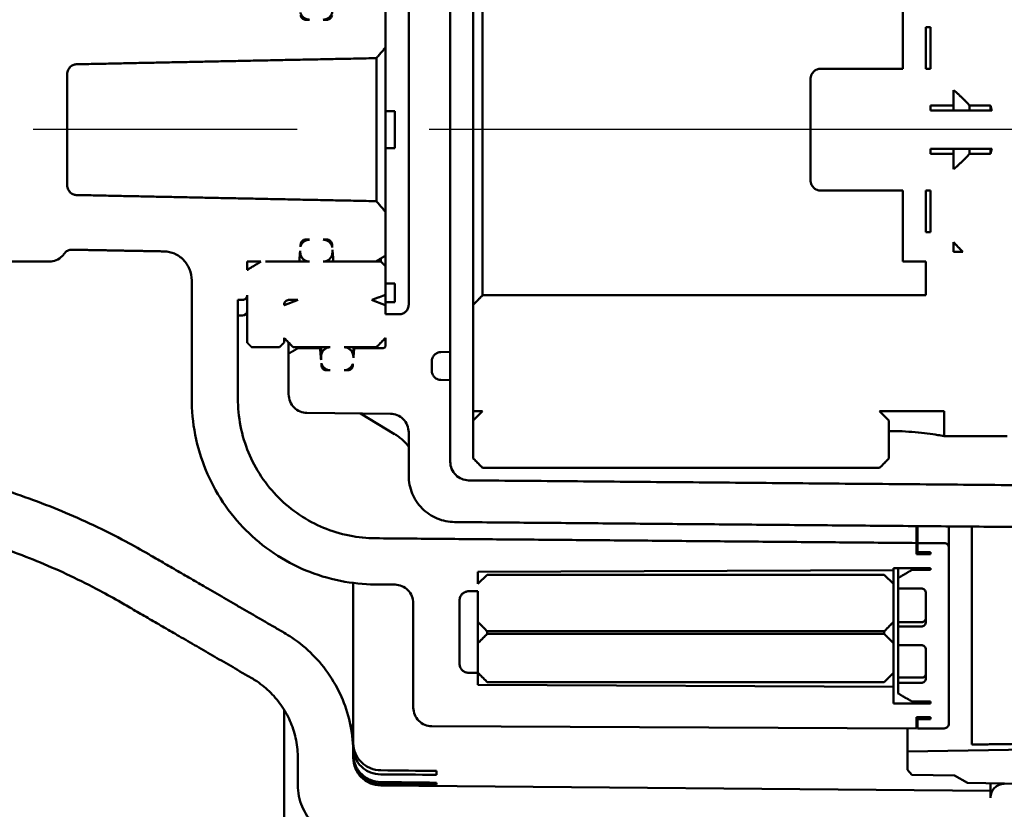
# Model space of a CAD drawing. Header units: inches. Extents: x 0 to 234, y 0 to 165.
# Tile 68 of 85: x 157.4 to 161.59, y 69.59 to 72.96. Entities that reach past the tile are written whole.
import ezdxf

# ---------------------------------------------------------------- set-up
doc = ezdxf.new("R2010")
doc.units = ezdxf.units.IN
doc.header["$LTSCALE"] = 10
doc.header["$MEASUREMENT"] = 0
doc.linetypes.add('CHAIN', pattern=[0.3543, 0.2362, -0.0295, 0.0591, -0.0295])
doc.layers.add('Centerline (ANSI)', color=7, linetype='Continuous', lineweight=25)
doc.layers.add('Visible (ANSI)', color=7, linetype='Continuous', lineweight=50)

msp = doc.modelspace()

# ---------------------------------------------------------------- linework, layer by layer
at = {"layer": 'Centerline (ANSI)', "linetype": 'CHAIN', "ltscale": 1.905165}
msp.add_line((170.3909, 72.4865), (142.5861, 72.4865), dxfattribs=at)
at = {"layer": 'Visible (ANSI)'}
for p, q in [((159.2315, 71.5387), (159.2315, 73.4343)), ((159.0543, 73.233), (159.0543, 71.74)), ((159.3299, 71.74), (159.3299, 73.233)), ((159.3693, 71.7805), (159.3693, 73.1925)), ((161.1606, 73.0492), (161.1606, 72.7455)), ((158.9559, 72.8371), (158.9559, 73.0232)), ((158.6309, 72.9554), (158.6135, 72.9554)), ((158.7078, 72.9554), (158.69, 72.9554)), ((161.2591, 72.7455), (161.2591, 72.9236)), ((161.2591, 72.9236), (161.2787, 72.9236)), ((161.2787, 72.9236), (161.2787, 72.7455)), ((158.9559, 72.1359), (158.9559, 72.8371)), ((158.9165, 72.7914), (158.9165, 72.1816)), ((157.5976, 72.256), (157.5976, 72.717)), ((161.1606, 72.7455), (160.8063, 72.7455)), ((161.2787, 72.7455), (161.2591, 72.7455)), ((160.7669, 72.6959), (160.7669, 72.2771)), ((161.3772, 72.5896), (161.3772, 72.6552)), ((161.2787, 72.5681), (161.2787, 72.5896)), ((161.2787, 72.5896), (161.3772, 72.5896)), ((161.3772, 72.5896), (161.3772, 72.5681)), ((161.4454, 72.5896), (161.5346, 72.5896)), ((161.4454, 72.5896), (161.4454, 72.5681)), ((161.5346, 72.5681), (161.5346, 72.5896)), ((158.9559, 72.5652), (158.9953, 72.5652)), ((158.9953, 72.5652), (158.9953, 72.4077)), ((161.5403, 72.5681), (161.2787, 72.5681)), ((158.9953, 72.4077), (158.9559, 72.4077)), ((161.2787, 72.3834), (161.2787, 72.4049)), ((161.2787, 72.4049), (161.5403, 72.4049)), ((161.3772, 72.3834), (161.2787, 72.3834)), ((161.3772, 72.4049), (161.3772, 72.3834)), ((161.3772, 72.3178), (161.3772, 72.3834)), ((161.4454, 72.4049), (161.4454, 72.3834)), ((161.5346, 72.3834), (161.4454, 72.3834)), ((161.5346, 72.3834), (161.5346, 72.4049)), ((160.8063, 72.2274), (161.1606, 72.2274)), ((161.1606, 72.2274), (161.1606, 71.9238)), ((161.2591, 72.0493), (161.2591, 72.2274)), ((161.2591, 72.2274), (161.2787, 72.2274)), ((161.2787, 72.2274), (161.2787, 72.0493)), ((158.9559, 71.9497), (158.9559, 72.1359)), ((161.2787, 72.0493), (161.2591, 72.0493)), ((158.6135, 72.0176), (158.6309, 72.0176)), ((158.69, 72.0176), (158.7078, 72.0176)), ((161.3772, 71.9652), (161.3772, 72.007)), ((158.5915, 71.9698), (158.5915, 71.9652)), ((158.7293, 71.9652), (158.7293, 71.9745)), ((161.4165, 71.9652), (161.3772, 71.9652)), ((155.8457, 71.9238), (157.5221, 71.9238)), ((158.3654, 71.9238), (158.4244, 71.9238)), ((158.3654, 71.8881), (158.3654, 71.9238)), ((158.4441, 71.9238), (158.5878, 71.9244)), ((158.6309, 71.9238), (158.4441, 71.9238)), ((158.9362, 71.9238), (158.69, 71.9238)), ((158.7334, 71.925), (158.9165, 71.9258)), ((158.9362, 71.9378), (158.9362, 71.9238)), ((158.9559, 71.9031), (158.9559, 71.9497)), ((161.1606, 71.9238), (161.2591, 71.9238)), ((161.2591, 71.9238), (161.2591, 71.7805)), ((158.9559, 71.7824), (158.9559, 71.9031)), ((158.1291, 71.8437), (158.1291, 71.3404)), ((158.9559, 71.8302), (158.9953, 71.8302)), ((158.9953, 71.8302), (158.9953, 71.7515)), ((158.326, 71.3394), (158.326, 71.7602)), ((158.326, 71.7602), (158.3457, 71.7602)), ((158.3654, 71.7805), (158.3654, 71.5788)), ((158.5425, 71.7602), (158.5819, 71.7602)), ((158.9559, 71.7381), (158.9559, 71.7824)), ((158.9953, 71.7515), (158.9559, 71.7515)), ((161.2591, 71.7805), (159.3693, 71.7805)), ((158.5228, 71.7381), (158.5228, 71.74)), ((158.9559, 71.6995), (158.9559, 71.7381)), ((159.3299, 71.74), (159.3299, 71.2857)), ((158.326, 71.6935), (158.3457, 71.6935)), ((159.015, 71.6995), (158.9559, 71.6995)), ((158.5228, 71.5788), (158.5228, 71.5989)), ((158.5425, 71.5316), (158.5425, 71.5788)), ((158.9559, 71.5989), (158.9559, 71.5668)), ((158.385, 71.5587), (158.5031, 71.5587)), ((158.5622, 71.5587), (158.72, 71.5587)), ((158.5819, 71.5547), (158.5819, 71.5587)), ((158.6764, 71.5547), (158.5819, 71.5547)), ((158.6764, 71.5547), (158.6764, 71.5587)), ((158.6807, 71.5587), (158.6807, 71.5187)), ((158.7791, 71.5587), (158.9165, 71.5587)), ((158.8185, 71.5187), (158.8185, 71.5587)), ((158.822, 71.5547), (158.822, 71.5587)), ((158.9441, 71.5547), (158.822, 71.5547)), ((159.1914, 71.538), (159.2315, 71.5387)), ((159.2315, 71.4187), (159.2315, 71.5387)), ((158.5425, 71.5316), (158.5425, 71.3582)), ((158.6807, 71.5187), (158.6807, 71.5047)), ((158.8185, 71.5132), (158.8185, 71.5187)), ((159.1528, 71.4594), (159.1528, 71.498)), ((158.72, 71.4607), (158.7025, 71.4607)), ((158.7959, 71.4607), (158.7791, 71.4607)), ((159.2315, 71.4187), (159.1914, 71.4194)), ((159.2315, 71.0705), (159.2315, 71.4187)), ((159.3299, 71.2857), (159.3693, 71.2857)), ((159.3693, 71.2857), (159.3299, 71.2463)), ((159.3299, 71.2463), (159.3299, 71.2857)), ((161.1016, 71.2463), (161.0622, 71.2857)), ((161.0622, 71.2857), (161.3368, 71.2857)), ((161.3368, 71.2857), (161.3368, 71.1798)), ((158.6206, 71.2785), (158.9763, 71.2754)), ((158.8491, 71.2765), (158.9945, 71.1883)), ((159.3299, 71.2463), (159.3299, 71.0844)), ((161.1016, 71.0844), (161.1016, 71.2463)), ((159.0543, 71.1959), (159.0543, 71.0115)), ((161.3368, 71.1798), (161.6055, 71.1798)), ((159.3693, 71.0444), (161.0622, 71.0444)), ((161.2197, 70.7239), (161.2197, 70.7961)), ((161.2236, 70.7239), (161.2236, 70.796)), ((161.3575, 70.7041), (161.3575, 70.7948)), ((161.4559, 70.794), (161.4559, 70.7641)), ((161.4559, 69.8645), (161.4559, 70.7641)), ((161.2197, 70.6764), (161.2197, 70.7239)), ((161.3378, 70.7239), (161.2236, 70.7239)), ((161.2236, 70.7239), (161.2236, 70.6843)), ((161.3575, 69.9534), (161.3575, 70.7041)), ((161.2787, 70.6764), (161.2197, 70.6764)), ((161.2236, 70.6843), (161.2787, 70.6843)), ((161.2787, 70.6843), (161.2787, 70.6764)), ((159.3496, 70.6008), (161.1213, 70.6085)), ((161.1213, 70.6085), (161.1213, 70.6171)), ((161.1213, 70.6171), (161.2787, 70.6171)), ((161.1213, 70.6085), (161.1213, 70.5495)), ((161.1409, 70.5749), (161.1409, 70.6171)), ((161.2, 70.6092), (161.2, 70.6171)), ((161.2787, 70.6092), (161.2, 70.6092)), ((161.2787, 70.6171), (161.2787, 70.6092)), ((159.3496, 70.5495), (159.3496, 70.6008)), ((159.389, 70.5888), (159.3496, 70.5495)), ((161.0819, 70.5888), (159.389, 70.5888)), ((161.1213, 70.5495), (161.0819, 70.5888)), ((161.1409, 70.5749), (161.1409, 70.5301)), ((158.8181, 69.8907), (158.8181, 70.5535)), ((158.9097, 70.5474), (158.996, 70.5466)), ((161.1213, 70.3875), (161.1213, 70.5495)), ((161.1409, 70.5301), (161.2394, 70.5301)), ((161.1409, 70.3863), (161.1409, 70.5301)), ((159.3101, 70.5182), (159.3496, 70.5184)), ((159.3496, 70.5184), (159.3496, 70.3875)), ((161.2591, 70.5103), (161.2591, 70.3878)), ((159.074, 70.4675), (159.074, 70.0217)), ((159.2709, 70.2101), (159.2709, 70.4787)), ((159.3496, 70.3875), (159.3496, 70.2969)), ((161.1213, 70.2969), (161.1213, 70.3875)), ((161.1409, 70.3681), (161.1409, 70.3863)), ((161.2394, 70.3863), (161.1409, 70.3863)), ((161.2394, 70.3681), (161.1409, 70.3681)), ((161.1409, 70.3681), (161.1409, 70.289)), ((159.389, 70.3476), (161.0819, 70.3476)), ((159.389, 70.3365), (159.389, 70.3476)), ((161.0819, 70.3365), (159.389, 70.3365)), ((161.0819, 70.3476), (161.0819, 70.3365)), ((159.3496, 70.2969), (159.3496, 70.1706)), ((161.1213, 70.1706), (161.1213, 70.2969)), ((161.1409, 70.289), (161.2394, 70.289)), ((161.1409, 70.1498), (161.1409, 70.289)), ((161.2591, 70.2693), (161.2591, 70.1469)), ((159.3496, 70.1706), (159.3102, 70.1706)), ((159.3496, 70.1191), (159.3496, 70.1706)), ((161.1213, 70.1113), (161.1213, 70.1706)), ((161.1409, 70.1271), (161.1409, 70.1498)), ((161.2394, 70.1498), (161.1409, 70.1498)), ((161.1213, 70.1113), (159.3496, 70.1191)), ((159.389, 70.1311), (161.0819, 70.1311)), ((161.1213, 70.0403), (161.1213, 70.1113)), ((161.2394, 70.1271), (161.1409, 70.1271)), ((161.1409, 70.1271), (161.1409, 70.0824)), ((161.2787, 70.0403), (161.1213, 70.0403)), ((161.2, 70.0482), (161.2787, 70.0482)), ((161.2787, 70.0482), (161.2787, 70.0403)), ((158.5228, 70.0138), (158.5228, 66.3977)), ((161.2197, 69.9337), (161.2197, 69.9811)), ((161.2197, 69.9811), (161.2787, 69.9811)), ((161.2236, 69.9732), (161.2236, 69.9811)), ((161.2787, 69.9811), (161.2787, 69.9732)), ((158.8149, 69.9319), (158.8149, 69.9506)), ((159.1524, 69.9427), (161.2197, 69.9337)), ((161.2787, 69.9732), (161.2236, 69.9732)), ((161.2236, 69.9732), (161.2236, 69.9337)), ((158.8149, 69.8939), (158.8149, 69.9034)), ((161.1803, 69.835), (161.1803, 69.9339)), ((161.2236, 69.9337), (161.3378, 69.9337)), ((158.8181, 69.8907), (158.8181, 69.8719)), ((158.8181, 69.8424), (158.8181, 69.8719)), ((158.8181, 69.8424), (158.8181, 69.833)), ((158.8181, 69.8287), (158.8181, 69.833)), ((158.8181, 69.8085), (158.8181, 69.8287)), ((161.8503, 69.8468), (161.1803, 69.835)), ((161.1803, 69.835), (161.1803, 69.7561)), ((158.5819, 69.8059), (158.5819, 69.6911)), ((159.1724, 69.7519), (159.1724, 69.7357)), ((161.1803, 69.7561), (161.2, 69.7361)), ((161.2, 69.7361), (161.3819, 69.7329)), ((161.3819, 69.7329), (161.4362, 69.7014)), ((161.5346, 69.6674), (158.9352, 69.6901)), ((159.1724, 69.702), (159.1724, 69.6939)), ((161.4362, 69.7014), (161.6728, 69.6973)), ((161.5346, 69.6997), (161.5346, 69.6674)), ((161.5346, 69.6378), (161.5346, 69.6674))]:
    msp.add_line(p, q, dxfattribs=at)
msp.add_arc((158.3457, 71.7132), 0.0197, 270, 0, dxfattribs=at)
for centre, major_axis, ratio, start_param, end_param in [((159.0633, 71.1844), (-0.0278, -0.0279), 0.222965, 6.28152, 6.281569), ((158.2275, 69.8928), (0.5886, -0.0491), 0.978002, 0.081401, 0.185381), ((158.2275, 69.8698), (0.5886, 0.0491), 0.977999, 6.20179, 6.30577), ((158.2275, 69.8434), (0.5827, -0.0967), 0.994373, 0.163516, 0.267496), ((158.2275, 69.8319), (0.5827, 0.0967), 0.994372, 6.119689, 6.223669), ((269.2317, 72.0952), (215.6773, -0.7829), 0.014786, 4.175634, 4.176914), ((269.2317, 72.8778), (215.6773, 0.7829), 0.014786, 4.175527, 4.176806), ((269.2317, 72.2897), (215.6773, -0.3936), 0.015034, 4.175608, 4.176887), ((269.2317, 72.6832), (215.6773, 0.3936), 0.015034, 4.175553, 4.176833)]:
    msp.add_ellipse(centre, major_axis=major_axis, ratio=ratio, start_param=start_param, end_param=end_param, dxfattribs=at)
for points, knots in [([(158.5929, 72.9863), (158.5934, 72.9845), (158.594, 72.9826), (158.5966, 72.9762), (158.5999, 72.9711), (158.6068, 72.9638), (158.6117, 72.9604), (158.6206, 72.9566), (158.6261, 72.9554), (158.6309, 72.9554)], [0.1787141, 0.1787141, 0.1787141, 0.1787141, 0.1923147, 0.1923147, 0.2313332, 0.2313332, 0.2688834, 0.2688834, 0.3051421, 0.3051421, 0.3051421, 0.3051421]), ([(158.6135, 72.9554), (158.6111, 72.9554), (158.6083, 72.956), (158.6039, 72.9579), (158.6015, 72.9596), (158.598, 72.9632), (158.5963, 72.9658), (158.5946, 72.9701), (158.5941, 72.9724), (158.5939, 72.9746)], [-0.15293421, -0.15293421, -0.15293421, -0.15293421, -0.13481388, -0.13481388, -0.11604705, -0.11604705, -0.0965114, -0.0965114, -0.08087155, -0.08087155, -0.08087155, -0.08087155]), ([(158.69, 72.9554), (158.6947, 72.9554), (158.7003, 72.9566), (158.7092, 72.9604), (158.714, 72.9638), (158.721, 72.9711), (158.7243, 72.9762), (158.7272, 72.9834), (158.728, 72.9862), (158.7286, 72.9891)], [0.3051421, 0.3051421, 0.3051421, 0.3051421, 0.3414008, 0.3414008, 0.3789511, 0.3789511, 0.4179696, 0.4179696, 0.4381349, 0.4381349, 0.4381349, 0.4381349]), ([(158.7274, 72.9746), (158.7272, 72.9724), (158.7266, 72.9701), (158.7249, 72.9658), (158.7233, 72.9632), (158.7198, 72.9596), (158.7174, 72.9579), (158.7129, 72.956), (158.7101, 72.9554), (158.7078, 72.9554)], [0.08087155, 0.08087155, 0.08087155, 0.08087155, 0.0965114, 0.0965114, 0.11604705, 0.11604705, 0.13481388, 0.13481388, 0.15293421, 0.15293421, 0.15293421, 0.15293421]), ([(157.5976, 72.717), (157.5976, 72.7235), (157.5989, 72.7312), (157.6031, 72.7426), (157.6065, 72.7485), (157.6136, 72.7564), (157.6184, 72.76), (157.6269, 72.7639), (157.6319, 72.7651), (157.6363, 72.7652)], [0.5112614, 0.5112614, 0.5112614, 0.5112614, 0.560764, 0.560764, 0.6038702, 0.6038702, 0.6419356, 0.6419356, 0.6749857, 0.6749857, 0.6749857, 0.6749857]), ([(160.8063, 72.7455), (160.8018, 72.7455), (160.7965, 72.7443), (160.7878, 72.7403), (160.7831, 72.7367), (160.7759, 72.7286), (160.7725, 72.7226), (160.7682, 72.7108), (160.7669, 72.7027), (160.7669, 72.6959)], [0, 0, 0, 0, 0.0344687, 0.0344687, 0.0726443, 0.0726443, 0.1166461, 0.1166461, 0.1683971, 0.1683971, 0.1683971, 0.1683971]), ([(157.6363, 72.2078), (157.6319, 72.2079), (157.6269, 72.2091), (157.6184, 72.2129), (157.6136, 72.2166), (157.6065, 72.2245), (157.6031, 72.2304), (157.5989, 72.2418), (157.5976, 72.2495), (157.5976, 72.256)], [0.001731, 0.001731, 0.001731, 0.001731, 0.0347811, 0.0347811, 0.0728465, 0.0728465, 0.1159527, 0.1159527, 0.1654553, 0.1654553, 0.1654553, 0.1654553]), ([(160.7669, 72.2771), (160.7669, 72.2703), (160.7682, 72.2622), (160.7725, 72.2504), (160.7759, 72.2444), (160.7831, 72.2363), (160.7878, 72.2326), (160.7965, 72.2286), (160.8018, 72.2274), (160.8063, 72.2274)], [-0.1683971, -0.1683971, -0.1683971, -0.1683971, -0.1166461, -0.1166461, -0.0726443, -0.0726443, -0.0344687, -0.0344687, 0, 0, 0, 0]), ([(158.6309, 72.0176), (158.6261, 72.0176), (158.6206, 72.0164), (158.6117, 72.0126), (158.6068, 72.0092), (158.5999, 72.0019), (158.5966, 71.9967), (158.594, 71.9903), (158.5934, 71.9885), (158.5929, 71.9866)], [0.3051421, 0.3051421, 0.3051421, 0.3051421, 0.3414008, 0.3414008, 0.3789511, 0.3789511, 0.4179696, 0.4179696, 0.4315701, 0.4315701, 0.4315701, 0.4315701]), ([(158.5939, 71.9984), (158.5941, 72.0006), (158.5946, 72.0029), (158.5963, 72.0071), (158.598, 72.0097), (158.6015, 72.0134), (158.6039, 72.0151), (158.6083, 72.017), (158.6111, 72.0176), (158.6135, 72.0176)], [0.08087155, 0.08087155, 0.08087155, 0.08087155, 0.0965114, 0.0965114, 0.11604705, 0.11604705, 0.13481388, 0.13481388, 0.15293421, 0.15293421, 0.15293421, 0.15293421]), ([(158.7286, 71.9839), (158.728, 71.9867), (158.7272, 71.9895), (158.7243, 71.9967), (158.721, 72.0019), (158.714, 72.0092), (158.7092, 72.0126), (158.7003, 72.0164), (158.6947, 72.0176), (158.69, 72.0176)], [0.1721494, 0.1721494, 0.1721494, 0.1721494, 0.1923147, 0.1923147, 0.2313332, 0.2313332, 0.2688834, 0.2688834, 0.3051421, 0.3051421, 0.3051421, 0.3051421]), ([(158.7078, 72.0176), (158.7101, 72.0176), (158.7129, 72.017), (158.7174, 72.0151), (158.7198, 72.0134), (158.7233, 72.0097), (158.7249, 72.0071), (158.7266, 72.0029), (158.7272, 72.0006), (158.7274, 71.9984)], [-0.15293421, -0.15293421, -0.15293421, -0.15293421, -0.13481388, -0.13481388, -0.11604705, -0.11604705, -0.0965114, -0.0965114, -0.08087155, -0.08087155, -0.08087155, -0.08087155]), ([(157.5221, 71.9238), (157.5316, 71.9238), (157.5428, 71.9261), (157.5606, 71.9336), (157.5703, 71.9403), (157.58, 71.9504), (157.583, 71.9539), (157.5856, 71.9576)], [0, 0, 0, 0, 0.072793, 0.072793, 0.147418, 0.147418, 0.1795111, 0.1795111, 0.1795111, 0.1795111]), ([(157.5856, 71.9576), (157.5869, 71.9595), (157.5883, 71.9613), (157.5932, 71.9663), (157.598, 71.9697), (157.6069, 71.9735), (157.6125, 71.9747), (157.6175, 71.9747), (157.6178, 71.9747), (157.618, 71.9747)], [0.21398546, 0.21398546, 0.21398546, 0.21398546, 0.22999914, 0.22999914, 0.26746594, 0.26746594, 0.30383795, 0.30383795, 0.30556926, 0.30556926, 0.30556926, 0.30556926]), ([(158.0131, 71.9674), (158.027, 71.9671), (158.0428, 71.9636), (158.069, 71.9524), (158.0835, 71.9423), (158.1043, 71.9208), (158.1142, 71.9055), (158.1256, 71.8772), (158.1291, 71.8591), (158.1291, 71.8437)], [0.9112648, 0.9112648, 0.9112648, 0.9112648, 1.0153735, 1.0153735, 1.1278516, 1.1278516, 1.2434255, 1.2434255, 1.3605156, 1.3605156, 1.3605156, 1.3605156]), ([(158.5915, 71.9652), (158.5915, 71.9601), (158.5927, 71.954), (158.5964, 71.9446), (158.5996, 71.9395), (158.6065, 71.9323), (158.6114, 71.9288), (158.6204, 71.9249), (158.6261, 71.9238), (158.6309, 71.9238)], [-0.1521091, -0.1521091, -0.1521091, -0.1521091, -0.112856, -0.112856, -0.0747692, -0.0747692, -0.0369101, -0.0369101, 0, 0, 0, 0]), ([(158.69, 71.9238), (158.6947, 71.9238), (158.7004, 71.9249), (158.7093, 71.9287), (158.7141, 71.9321), (158.721, 71.9392), (158.7243, 71.9443), (158.7282, 71.9539), (158.7293, 71.96), (158.7293, 71.9652)], [0, 0, 0, 0, 0.036428, 0.036428, 0.0737723, 0.0737723, 0.1123389, 0.1123389, 0.1521085, 0.1521085, 0.1521085, 0.1521085]), ([(158.3457, 71.7602), (158.3481, 71.7602), (158.3509, 71.7608), (158.3554, 71.7627), (158.3578, 71.7643), (158.3612, 71.7678), (158.3629, 71.7703), (158.3648, 71.775), (158.3654, 71.778), (158.3654, 71.7805)], [0, 0, 0, 0, 0.01833466, 0.01833466, 0.03694923, 0.03694923, 0.05591686, 0.05591686, 0.07519806, 0.07519806, 0.07519806, 0.07519806]), ([(158.5228, 71.74), (158.5228, 71.7425), (158.5234, 71.7454), (158.5253, 71.7501), (158.5269, 71.7526), (158.5304, 71.7561), (158.5328, 71.7578), (158.5373, 71.7596), (158.5401, 71.7602), (158.5425, 71.7602)], [0.07507917, 0.07507917, 0.07507917, 0.07507917, 0.09429389, 0.09429389, 0.11324623, 0.11324623, 0.13186619, 0.13186619, 0.15020663, 0.15020663, 0.15020663, 0.15020663]), ([(159.0543, 71.74), (159.0543, 71.7349), (159.0532, 71.729), (159.0494, 71.7197), (159.0461, 71.7147), (159.0392, 71.7077), (159.0344, 71.7044), (159.0254, 71.7007), (159.0198, 71.6995), (159.015, 71.6995)], [-0.1501134, -0.1501134, -0.1501134, -0.1501134, -0.1117244, -0.1117244, -0.073911, -0.073911, -0.036716, -0.036716, 0, 0, 0, 0]), ([(158.72, 71.5587), (158.7152, 71.5587), (158.7095, 71.5576), (158.7006, 71.5538), (158.6957, 71.5506), (158.6888, 71.5436), (158.6856, 71.5386), (158.6818, 71.5295), (158.6807, 71.5236), (158.6807, 71.5187)], [0.2987164, 0.2987164, 0.2987164, 0.2987164, 0.3355295, 0.3355295, 0.3726887, 0.3726887, 0.4102506, 0.4102506, 0.4481188, 0.4481188, 0.4481188, 0.4481188]), ([(158.8185, 71.5187), (158.8185, 71.5236), (158.8173, 71.5295), (158.8136, 71.5386), (158.8103, 71.5436), (158.8034, 71.5506), (158.7986, 71.5538), (158.7896, 71.5576), (158.7839, 71.5587), (158.7791, 71.5587)], [0.149314, 0.149314, 0.149314, 0.149314, 0.1871822, 0.1871822, 0.2247441, 0.2247441, 0.2619033, 0.2619033, 0.2987164, 0.2987164, 0.2987164, 0.2987164]), ([(158.9559, 71.5668), (158.9559, 71.5653), (158.9556, 71.5635), (158.9544, 71.5608), (158.9535, 71.5593), (158.9514, 71.5572), (158.9499, 71.5562), (158.9472, 71.5551), (158.9455, 71.5547), (158.9441, 71.5547)], [-0.04484269, -0.04484269, -0.04484269, -0.04484269, -0.03346073, -0.03346073, -0.02218786, -0.02218786, -0.01104238, -0.01104238, 0, 0, 0, 0]), ([(159.1528, 71.498), (159.1528, 71.5029), (159.1539, 71.5088), (159.1577, 71.5179), (159.1609, 71.5228), (159.1678, 71.5298), (159.1727, 71.5331), (159.1814, 71.5368), (159.1868, 71.5379), (159.1914, 71.538)], [0.1492647, 0.1492647, 0.1492647, 0.1492647, 0.1870978, 0.1870978, 0.224637, 0.224637, 0.2617902, 0.2617902, 0.2968809, 0.2968809, 0.2968809, 0.2968809]), ([(158.6819, 71.4909), (158.6824, 71.4889), (158.683, 71.487), (158.6856, 71.4807), (158.6888, 71.4758), (158.6957, 71.4688), (158.7006, 71.4656), (158.7095, 71.4618), (158.7152, 71.4607), (158.72, 71.4607)], [-0.1258497, -0.1258497, -0.1258497, -0.1258497, -0.1114569, -0.1114569, -0.073969, -0.073969, -0.0368422, -0.0368422, 0, 0, 0, 0]), ([(158.7025, 71.4607), (158.7001, 71.4607), (158.6972, 71.4612), (158.6928, 71.4631), (158.6903, 71.4647), (158.6869, 71.4682), (158.6853, 71.4707), (158.6836, 71.4747), (158.6831, 71.4769), (158.6829, 71.4789)], [0, 0, 0, 0, 0.01842222, 0.01842222, 0.03698665, 0.03698665, 0.05572779, 0.05572779, 0.07033939, 0.07033939, 0.07033939, 0.07033939]), ([(158.7791, 71.4607), (158.7839, 71.4607), (158.7896, 71.4618), (158.7986, 71.4656), (158.8034, 71.4688), (158.8103, 71.4758), (158.8136, 71.4807), (158.8157, 71.486), (158.816, 71.4867), (158.8163, 71.4874)], [0, 0, 0, 0, 0.0368422, 0.0368422, 0.073969, 0.073969, 0.1114569, 0.1114569, 0.1171548, 0.1171548, 0.1171548, 0.1171548]), ([(158.8155, 71.4789), (158.8153, 71.4769), (158.8148, 71.4748), (158.8132, 71.4707), (158.8116, 71.4683), (158.8081, 71.4648), (158.8057, 71.4631), (158.8012, 71.4612), (158.7983, 71.4607), (158.7959, 71.4607)], [-0.07033998, -0.07033998, -0.07033998, -0.07033998, -0.05580078, -0.05580078, -0.03713111, -0.03713111, -0.01849372, -0.01849372, 0, 0, 0, 0]), ([(159.1914, 71.4194), (159.1868, 71.4195), (159.1814, 71.4207), (159.1726, 71.4243), (159.1678, 71.4276), (159.1609, 71.4345), (159.1577, 71.4395), (159.1539, 71.4486), (159.1528, 71.4544), (159.1528, 71.4594)], [0.0017314, 0.0017314, 0.0017314, 0.0017314, 0.036856, 0.036856, 0.0739752, 0.0739752, 0.1114278, 0.1114278, 0.1491804, 0.1491804, 0.1491804, 0.1491804]), ([(158.1291, 71.3404), (158.1291, 71.2912), (158.1339, 71.2374), (158.1547, 71.1321), (158.1707, 71.0806), (158.2081, 70.99), (158.2329, 70.9426), (158.2919, 70.854), (158.3261, 70.8128), (158.3949, 70.7439), (158.4357, 70.7097), (158.5238, 70.6507), (158.5709, 70.6259), (158.6606, 70.5887), (158.7114, 70.5728), (158.8126, 70.5526), (158.8631, 70.5478), (158.9097, 70.5474)], [8.993196, 8.993196, 8.993196, 8.993196, 9.368156, 9.368156, 9.743116, 9.743116, 10.114995, 10.114995, 10.486873, 10.486873, 10.857189, 10.857189, 11.227505, 11.227505, 11.597022, 11.597022, 11.949159, 11.949159, 11.949159, 11.949159]), ([(158.9114, 70.7442), (158.8764, 70.7445), (158.8386, 70.7481), (158.7627, 70.7632), (158.7247, 70.7752), (158.6574, 70.8031), (158.622, 70.8217), (158.556, 70.866), (158.5253, 70.8916), (158.4737, 70.9434), (158.4481, 70.9743), (158.4038, 71.0408), (158.3852, 71.0764), (158.3572, 71.1444), (158.3452, 71.1831), (158.3296, 71.2621), (158.326, 71.3025), (158.326, 71.3394)], [0.013034, 0.013034, 0.013034, 0.013034, 0.277062, 0.277062, 0.554124, 0.554124, 0.831931, 0.831931, 1.109738, 1.109738, 1.388882, 1.388882, 1.668027, 1.668027, 1.949436, 1.949436, 2.230845, 2.230845, 2.230845, 2.230845]), ([(158.5425, 71.3582), (158.5425, 71.3483), (158.5448, 71.3367), (158.5523, 71.3185), (158.5588, 71.3087), (158.5726, 71.2948), (158.5823, 71.2883), (158.6, 71.2809), (158.611, 71.2786), (158.6206, 71.2785)], [-0.2979457, -0.2979457, -0.2979457, -0.2979457, -0.2227025, -0.2227025, -0.1479723, -0.1479723, -0.07378, -0.07378, -0.0017382, -0.0017382, -0.0017382, -0.0017382]), ([(158.9763, 71.2754), (158.9858, 71.2753), (158.9969, 71.273), (159.0146, 71.2656), (159.0243, 71.2591), (159.0381, 71.2453), (159.0446, 71.2355), (159.052, 71.2173), (159.0543, 71.2057), (159.0543, 71.1959)], [0.5969741, 0.5969741, 0.5969741, 0.5969741, 0.6690377, 0.6690377, 0.7432479, 0.7432479, 0.8179211, 0.8179211, 0.8929282, 0.8929282, 0.8929282, 0.8929282]), ([(161.1016, 71.2015), (161.1385, 71.2015), (161.1776, 71.1997), (161.2501, 71.1932), (161.2835, 71.1887), (161.3193, 71.1829), (161.3284, 71.1813), (161.3368, 71.1798)], [-4.5618045, -4.5618045, -4.5618045, -4.5618045, -4.2812674, -4.2812674, -3.9958356, -3.9958356, -3.8926914, -3.8926914, -3.8926914, -3.8926914]), ([(159.0353, 71.1567), (159.0309, 71.1611), (159.026, 71.1654), (159.0151, 71.1744), (159.0089, 71.179), (159.0002, 71.1849), (158.9977, 71.1865), (158.9952, 71.188)], [0.0006088, 0.0006088, 0.0006088, 0.0006088, 0.0500076, 0.0500076, 0.1083046, 0.1083046, 0.1318938, 0.1318938, 0.1318938, 0.1318938]), ([(159.0543, 71.1336), (159.0538, 71.1345), (159.0532, 71.1355), (159.0512, 71.1385), (159.0496, 71.1406), (159.0453, 71.146), (159.0423, 71.1494), (159.038, 71.154), (159.0367, 71.1553), (159.0355, 71.1565)], [0.05208074, 0.05208074, 0.05208074, 0.05208074, 0.06501689, 0.06501689, 0.08997483, 0.08997483, 0.12739444, 0.12739444, 0.14133986, 0.14133986, 0.14133986, 0.14133986]), ([(157.9464, 70.6758), (157.914, 70.6946), (157.8814, 70.7127), (157.7569, 70.7791), (157.6647, 70.8225), (157.4852, 70.8971), (157.3897, 70.9319), (157.1915, 70.9928), (157.0888, 71.0189), (156.8813, 71.0604), (156.7765, 71.0758), (156.5895, 71.094), (156.5067, 71.0985), (156.4265, 71.0999)], [19.746787, 19.746787, 19.746787, 19.746787, 20.010859, 20.010859, 20.752724, 20.752724, 21.492112, 21.492112, 22.231501, 22.231501, 22.970889, 22.970889, 23.57181, 23.57181, 23.57181, 23.57181]), ([(159.3095, 70.9911), (159.3, 70.9912), (159.2889, 70.9935), (159.2712, 71.0009), (159.2615, 71.0074), (159.2477, 71.0212), (159.2412, 71.031), (159.2338, 71.0491), (159.2315, 71.0606), (159.2315, 71.0705)], [0.0017382, 0.0017382, 0.0017382, 0.0017382, 0.073874, 0.073874, 0.1480178, 0.1480178, 0.2225085, 0.2225085, 0.2973205, 0.2973205, 0.2973205, 0.2973205]), ([(159.0543, 71.0115), (159.0543, 70.9992), (159.0555, 70.9858), (159.0607, 70.9596), (159.0647, 70.9467), (159.074, 70.9241), (159.0802, 70.9123), (159.095, 70.8901), (159.1035, 70.8798), (159.1207, 70.8625), (159.131, 70.854), (159.153, 70.8392), (159.1648, 70.833), (159.1872, 70.8237), (159.1999, 70.8197), (159.2252, 70.8147), (159.2378, 70.8134), (159.2495, 70.8133)], [2.2300397, 2.2300397, 2.2300397, 2.2300397, 2.3234561, 2.3234561, 2.4168724, 2.4168724, 2.5098935, 2.5098935, 2.6029145, 2.6029145, 2.6955626, 2.6955626, 2.7882107, 2.7882107, 2.8805886, 2.8805886, 2.9686216, 2.9686216, 2.9686216, 2.9686216]), ([(156.4224, 70.8621), (156.4966, 70.8608), (156.5732, 70.8566), (156.7462, 70.8398), (156.8432, 70.8255), (157.0352, 70.7872), (157.1303, 70.7631), (157.3137, 70.7068), (157.402, 70.6747), (157.5681, 70.6057), (157.6534, 70.5656), (157.7684, 70.5043), (157.7984, 70.4876), (157.8283, 70.4703)], [22.058903, 22.058903, 22.058903, 22.058903, 22.614971, 22.614971, 23.299121, 23.299121, 23.983271, 23.983271, 24.667421, 24.667421, 25.353344, 25.353344, 25.59661, 25.59661, 25.59661, 25.59661]), ([(161.3575, 70.7041), (161.3575, 70.7066), (161.3569, 70.7094), (161.355, 70.714), (161.3534, 70.7164), (161.35, 70.7198), (161.3476, 70.7215), (161.3431, 70.7233), (161.3402, 70.7239), (161.3378, 70.7239)], [0.07423302, 0.07423302, 0.07423302, 0.07423302, 0.09286868, 0.09286868, 0.11145727, 0.11145727, 0.1299877, 0.1299877, 0.14846956, 0.14846956, 0.14846956, 0.14846956]), ([(158.996, 70.5466), (159.0055, 70.5465), (159.0166, 70.5442), (159.0343, 70.5369), (159.044, 70.5304), (159.0578, 70.5166), (159.0643, 70.5068), (159.0717, 70.4888), (159.074, 70.4773), (159.074, 70.4675)], [0.5952887, 0.5952887, 0.5952887, 0.5952887, 0.6675006, 0.6675006, 0.7416111, 0.7416111, 0.8159075, 0.8159075, 0.8903451, 0.8903451, 0.8903451, 0.8903451]), ([(161.2394, 70.5301), (161.2418, 70.5301), (161.2446, 70.5295), (161.2491, 70.5277), (161.2516, 70.526), (161.255, 70.5226), (161.2566, 70.5202), (161.2585, 70.5156), (161.2591, 70.5128), (161.2591, 70.5103)], [0.14840004, 0.14840004, 0.14840004, 0.14840004, 0.16688754, 0.16688754, 0.18541451, 0.18541451, 0.20398876, 0.20398876, 0.22260135, 0.22260135, 0.22260135, 0.22260135]), ([(159.2709, 70.4787), (159.2709, 70.4836), (159.272, 70.4893), (159.2757, 70.4983), (159.279, 70.5032), (159.2859, 70.5101), (159.2907, 70.5133), (159.2996, 70.517), (159.3052, 70.5182), (159.3101, 70.5182)], [0.1483857, 0.1483857, 0.1483857, 0.1483857, 0.1856053, 0.1856053, 0.2227515, 0.2227515, 0.2598053, 0.2598053, 0.2963458, 0.2963458, 0.2963458, 0.2963458]), ([(161.2591, 70.4027), (161.2591, 70.4027), (161.2591, 70.4027), (161.259, 70.4009), (161.2587, 70.3991), (161.2573, 70.3958), (161.2564, 70.3942), (161.2537, 70.3913), (161.252, 70.39), (161.2484, 70.388), (161.2466, 70.3874), (161.243, 70.3865), (161.2412, 70.3863), (161.2394, 70.3863)], [-0.19283079, -0.19283079, -0.19283079, -0.19283079, -0.19237721, -0.19237721, -0.16953309, -0.16953309, -0.14786095, -0.14786095, -0.12630176, -0.12630176, -0.11022795, -0.11022795, -0.0961886, -0.0961886, -0.0961886, -0.0961886]), ([(161.2591, 70.3878), (161.2591, 70.3854), (161.2585, 70.3825), (161.2566, 70.378), (161.255, 70.3756), (161.2516, 70.3721), (161.2491, 70.3705), (161.2446, 70.3686), (161.2418, 70.3681), (161.2394, 70.3681)], [-0.07418175, -0.07418175, -0.07418175, -0.07418175, -0.05558117, -0.05558117, -0.0370154, -0.0370154, -0.01849085, -0.01849085, 0, 0, 0, 0]), ([(158.8181, 69.8287), (158.8181, 69.8653), (158.8145, 69.9052), (158.799, 69.9834), (158.787, 70.0217), (158.7591, 70.0892), (158.7405, 70.1247), (158.6963, 70.191), (158.6707, 70.2218), (158.6191, 70.2735), (158.5885, 70.2991), (158.5447, 70.3284), (158.5338, 70.3352), (158.5228, 70.3416)], [2.223566, 2.223566, 2.223566, 2.223566, 2.50215, 2.50215, 2.780733, 2.780733, 3.059121, 3.059121, 3.337509, 3.337509, 3.615424, 3.615424, 3.705136, 3.705136, 3.705136, 3.705136]), ([(161.2394, 70.289), (161.2418, 70.289), (161.2446, 70.2885), (161.2491, 70.2866), (161.2516, 70.285), (161.255, 70.2815), (161.2566, 70.2791), (161.2585, 70.2746), (161.2591, 70.2717), (161.2591, 70.2693)], [0.14833765, 0.14833765, 0.14833765, 0.14833765, 0.16683021, 0.16683021, 0.18535408, 0.18535408, 0.20391548, 0.20391548, 0.22250739, 0.22250739, 0.22250739, 0.22250739]), ([(159.3102, 70.1706), (159.3054, 70.1706), (159.2997, 70.1717), (159.2907, 70.1754), (159.2858, 70.1787), (159.279, 70.1856), (159.2757, 70.1904), (159.272, 70.1994), (159.2709, 70.2052), (159.2709, 70.2101)], [0, 0, 0, 0, 0.0369884, 0.0369884, 0.0740333, 0.0740333, 0.1111477, 0.1111477, 0.1483219, 0.1483219, 0.1483219, 0.1483219]), ([(158.385, 70.1478), (158.3924, 70.1435), (158.3997, 70.139), (158.4288, 70.1195), (158.4493, 70.1024), (158.4836, 70.0679), (158.5007, 70.0474), (158.5302, 70.0032), (158.5426, 69.9796), (158.5612, 69.9346), (158.5691, 69.9091), (158.5795, 69.8569), (158.5819, 69.8303), (158.5819, 69.8059)], [3.4605834, 3.4605834, 3.4605834, 3.4605834, 3.5204372, 3.5204372, 3.7056797, 3.7056797, 3.8912123, 3.8912123, 4.0767449, 4.0767449, 4.2624405, 4.2624405, 4.4481361, 4.4481361, 4.4481361, 4.4481361]), ([(161.2591, 70.1662), (161.2591, 70.1661), (161.2591, 70.1661), (161.259, 70.1643), (161.2587, 70.1625), (161.2573, 70.1592), (161.2564, 70.1577), (161.2537, 70.1548), (161.252, 70.1534), (161.2484, 70.1515), (161.2466, 70.1508), (161.243, 70.15), (161.2412, 70.1498), (161.2394, 70.1498)], [-0.19268038, -0.19268038, -0.19268038, -0.19268038, -0.19222745, -0.19222745, -0.16943944, -0.16943944, -0.14781206, -0.14781206, -0.12625046, -0.12625046, -0.11016571, -0.11016571, -0.09611373, -0.09611373, -0.09611373, -0.09611373]), ([(161.2591, 70.1469), (161.2591, 70.1444), (161.2585, 70.1416), (161.2566, 70.1371), (161.255, 70.1346), (161.2516, 70.1312), (161.2491, 70.1296), (161.2446, 70.1277), (161.2418, 70.1271), (161.2394, 70.1271)], [-0.07415576, -0.07415576, -0.07415576, -0.07415576, -0.05557243, -0.05557243, -0.03701709, -0.03701709, -0.01849495, -0.01849495, 0, 0, 0, 0]), ([(159.074, 70.0217), (159.074, 70.0119), (159.0763, 70.0005), (159.0837, 69.9825), (159.0902, 69.9728), (159.1039, 69.959), (159.1136, 69.9525), (159.1315, 69.9451), (159.1428, 69.9428), (159.1524, 69.9427)], [0.8897613, 0.8897613, 0.8897613, 0.8897613, 0.9640163, 0.9640163, 1.0381679, 1.0381679, 1.1122979, 1.1122979, 1.1854633, 1.1854633, 1.1854633, 1.1854633]), ([(161.3378, 69.9337), (161.3402, 69.9337), (161.3431, 69.9343), (161.3476, 69.9361), (161.35, 69.9378), (161.3534, 69.9412), (161.355, 69.9436), (161.3569, 69.9481), (161.3575, 69.951), (161.3575, 69.9534)], [0, 0, 0, 0, 0.01849744, 0.01849744, 0.03701812, 0.03701812, 0.05556714, 0.05556714, 0.07414002, 0.07414002, 0.07414002, 0.07414002]), ([(158.8181, 69.8709), (158.8181, 69.8566), (158.8215, 69.8398), (158.8327, 69.8134), (158.8424, 69.7992), (158.863, 69.7789), (158.8776, 69.7693), (158.9042, 69.7585), (158.9208, 69.7551), (158.9352, 69.7549)], [1.3330136, 1.3330136, 1.3330136, 1.3330136, 1.444103, 1.444103, 1.5552081, 1.5552081, 1.6663137, 1.6663137, 1.7747972, 1.7747972, 1.7747972, 1.7747972]), ([(158.9352, 69.737), (158.9208, 69.7371), (158.9042, 69.7403), (158.8776, 69.751), (158.863, 69.7605), (158.8424, 69.7806), (158.8327, 69.7948), (158.8215, 69.8211), (158.8181, 69.8379), (158.8181, 69.8521)], [-1.7747972, -1.7747972, -1.7747972, -1.7747972, -1.6663137, -1.6663137, -1.5552081, -1.5552081, -1.444103, -1.444103, -1.3330136, -1.3330136, -1.3330136, -1.3330136]), ([(158.8181, 69.8223), (158.8181, 69.8078), (158.8215, 69.7907), (158.8327, 69.7639), (158.8424, 69.7494), (158.863, 69.7288), (158.8776, 69.7191), (158.9042, 69.7081), (158.9208, 69.7047), (158.9352, 69.7045)], [1.3330136, 1.3330136, 1.3330136, 1.3330136, 1.4441033, 1.4441033, 1.5552087, 1.5552087, 1.666314, 1.666314, 1.7747972, 1.7747972, 1.7747972, 1.7747972]), ([(158.9352, 69.6955), (158.9208, 69.6957), (158.9042, 69.699), (158.8776, 69.7099), (158.863, 69.7196), (158.8424, 69.7401), (158.8327, 69.7545), (158.8215, 69.7813), (158.8181, 69.7983), (158.8181, 69.8128)], [0.0026077, 0.0026077, 0.0026077, 0.0026077, 0.1110913, 0.1110913, 0.2221968, 0.2221968, 0.3333019, 0.3333019, 0.4443913, 0.4443913, 0.4443913, 0.4443913]), ([(158.9352, 69.6901), (158.9208, 69.6902), (158.9042, 69.6936), (158.8776, 69.7047), (158.863, 69.7144), (158.8424, 69.7351), (158.8327, 69.7497), (158.8215, 69.7766), (158.8181, 69.7938), (158.8181, 69.8085)], [0.0026073, 0.0026073, 0.0026073, 0.0026073, 0.1110576, 0.1110576, 0.2222317, 0.2222317, 0.333433, 0.333433, 0.4447674, 0.4447674, 0.4447674, 0.4447674]), ([(158.5819, 69.6911), (158.5819, 69.6765), (158.5833, 69.6605), (158.5895, 69.6293), (158.5943, 69.614), (158.6055, 69.587), (158.6129, 69.5728), (158.6306, 69.5463), (158.6408, 69.534), (158.6614, 69.5134), (158.6737, 69.5031), (158.7001, 69.4855), (158.7143, 69.478), (158.7412, 69.4669), (158.7565, 69.4621), (158.7869, 69.456), (158.802, 69.4546), (158.816, 69.4545)], [2.668548, 2.668548, 2.668548, 2.668548, 2.7799119, 2.7799119, 2.8912758, 2.8912758, 3.0025125, 3.0025125, 3.1137493, 3.1137493, 3.2248555, 3.2248555, 3.3359618, 3.3359618, 3.4469689, 3.4469689, 3.5527623, 3.5527623, 3.5527623, 3.5527623]), ([(161.5937, 69.697), (161.5864, 69.697), (161.5778, 69.6952), (161.5644, 69.6897), (161.5571, 69.6848), (161.5468, 69.6745), (161.5419, 69.6672), (161.5364, 69.6537), (161.5346, 69.6451), (161.5346, 69.6378)], [0.4447278, 0.4447278, 0.4447278, 0.4447278, 0.5002279, 0.5002279, 0.5557862, 0.5557862, 0.6114136, 0.6114136, 0.6670956, 0.6670956, 0.6670956, 0.6670956])]:
    msp.add_open_spline(points, degree=3, knots=knots, dxfattribs=at)
for points, weights in [([(158.9165, 72.7914), (158.9348, 72.813), (158.9559, 72.8371)], [1, 1.0018723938, 1]), ([(157.6363, 72.7652), (158.2477, 72.7779), (158.9165, 72.7914)], [1, 1.00073386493, 1]), ([(161.3772, 72.6552), (161.4195, 72.6195), (161.4454, 72.5896)], [1, 1.01065777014, 1]), ([(161.5346, 72.5896), (161.5378, 72.5786), (161.5403, 72.5681)], [1, 1.00142240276, 1]), ([(161.4454, 72.3834), (161.4195, 72.3534), (161.3772, 72.3178)], [1, 1.01065777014, 1]), ([(161.5403, 72.4049), (161.5378, 72.3944), (161.5346, 72.3834)], [1, 1.00142240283, 1]), ([(158.9165, 72.1816), (158.2477, 72.1951), (157.6363, 72.2078)], [1, 1.00073386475, 1]), ([(158.9559, 72.1359), (158.9348, 72.16), (158.9165, 72.1816)], [1, 1.00187239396, 1]), ([(158.5929, 71.9866), (158.5934, 71.9926), (158.5939, 71.9984)], [1.04140705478, 1.04965642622, 1.05783925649]), ([(158.7274, 71.9984), (158.7279, 71.9912), (158.7286, 71.9839)], [1.06134513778, 1.05125661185, 1.04106727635]), ([(161.3772, 72.007), (161.396, 71.9869), (161.4165, 71.9652)], [1, 1.00077481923, 1]), ([(157.618, 71.9747), (157.8141, 71.971), (158.0131, 71.9674)], [1, 1.00002237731, 1]), ([(158.5878, 71.9244), (158.5897, 71.9479), (158.5915, 71.9698)], [1.07713588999, 1.1095284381, 1.14107145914]), ([(158.7293, 71.9745), (158.7313, 71.9508), (158.7334, 71.925)], [1.14806387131, 1.11353722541, 1.07798662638]), ([(158.4244, 71.9238), (158.3958, 71.9064), (158.3654, 71.8881)], [1.00000268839, 1.00043386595, 1.00000224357]), ([(158.9165, 71.9258), (158.9366, 71.938), (158.9559, 71.9497)], [1, 1.00021457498, 1]), ([(158.9559, 71.9031), (158.9459, 71.9136), (158.9362, 71.9238)], [1.0000008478, 1.00014848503, 1.00000104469]), ([(158.5819, 71.7602), (158.5528, 71.7493), (158.5228, 71.7381)], [1.00000062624, 1.00010666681, 1.00000021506]), ([(158.8968, 71.7602), (158.9268, 71.7715), (158.9559, 71.7824)], [1, 1.00011292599, 1]), ([(158.9559, 71.7381), (158.9259, 71.7493), (158.8968, 71.7602)], [1.00000021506, 1.00010666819, 1.00000062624]), ([(159.3693, 71.7805), (159.3502, 71.7608), (159.3299, 71.74)], [1, 1.00036754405, 1]), ([(158.3654, 71.5788), (158.3751, 71.5689), (158.385, 71.5587)], [1, 1.00005752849, 1]), ([(158.5031, 71.5587), (158.5131, 71.5689), (158.5228, 71.5788)], [1, 1.0000575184, 1]), ([(158.5228, 71.5989), (158.5421, 71.5792), (158.5622, 71.5587)], [1.00000075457, 1.0002359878, 1.00000072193]), ([(158.9165, 71.5587), (158.9367, 71.5792), (158.9559, 71.5989)], [1.00000072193, 1.00023598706, 1.00000075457]), ([(158.5819, 71.5547), (158.5624, 71.5433), (158.5425, 71.5316)], [1, 1.00007259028, 1]), ([(158.6807, 71.5047), (158.6785, 71.5303), (158.6764, 71.5547)], [1.01354868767, 1.03576019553, 1.05775874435]), ([(158.822, 71.5547), (158.8203, 71.5344), (158.8185, 71.5132)], [1.05042964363, 1.03216873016, 1.01376005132]), ([(158.6829, 71.4789), (158.6824, 71.485), (158.6819, 71.4909)], [1.01293950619, 1.01797203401, 1.02299395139]), ([(158.8163, 71.4874), (158.8159, 71.4832), (158.8155, 71.4789)], [1.02003463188, 1.01648970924, 1.01293950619]), ([(159.3299, 71.0844), (159.3492, 71.0648), (159.3693, 71.0444)], [1, 1.00017018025, 1.00000038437]), ([(161.0622, 71.0444), (161.0823, 71.0648), (161.1016, 71.0844)], [1.00000038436, 1.00017017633, 1]), ([(162.6764, 70.9615), (160.9765, 70.9765), (159.3095, 70.9911)], [1, 1.00004734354, 1]), ([(159.2495, 70.8133), (160.5216, 70.8022), (161.8109, 70.7909)], [1, 1.00002203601, 1.00000000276]), ([(161.2197, 70.7239), (160.0589, 70.7341), (158.9114, 70.7442)], [1, 1.00001641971, 1]), ([(158.5228, 70.3416), (158.2103, 70.5227), (157.9464, 70.6758)], [1, 1.00355844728, 1]), ([(161.2, 70.6092), (161.1707, 70.5922), (161.1409, 70.5749)], [1, 1.00004050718, 1]), ([(157.8283, 70.4703), (158.086, 70.3209), (158.385, 70.1478)], [1, 1.00273536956, 1]), ([(159.3496, 70.3875), (159.3689, 70.3679), (159.389, 70.3476)], [1, 1.00017017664, 1.00000038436]), ([(161.0819, 70.3476), (161.1019, 70.3679), (161.1213, 70.3875)], [1.00000038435, 1.00017017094, 1]), ([(159.389, 70.3365), (159.3695, 70.3169), (159.3496, 70.2969)], [1, 1.00004117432, 1]), ([(161.1213, 70.2969), (161.1014, 70.3169), (161.0819, 70.3365)], [1, 1.00004114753, 1]), ([(159.3496, 70.1706), (159.3691, 70.151), (159.389, 70.1311)], [1, 1.0000355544, 1]), ([(161.0819, 70.1311), (161.1017, 70.151), (161.1213, 70.1706)], [1, 1.00003553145, 1]), ([(161.1409, 70.0824), (161.1703, 70.0654), (161.2, 70.0482)], [1, 1.00002478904, 1])]:
    msp.add_rational_spline(points, weights, degree=2, dxfattribs=at)
msp.add_open_spline([(161.8503, 69.8703), (161.6534, 69.8674), (161.4559, 69.8645)], degree=2, dxfattribs=at)

doc.saveas('drawing.dxf')
